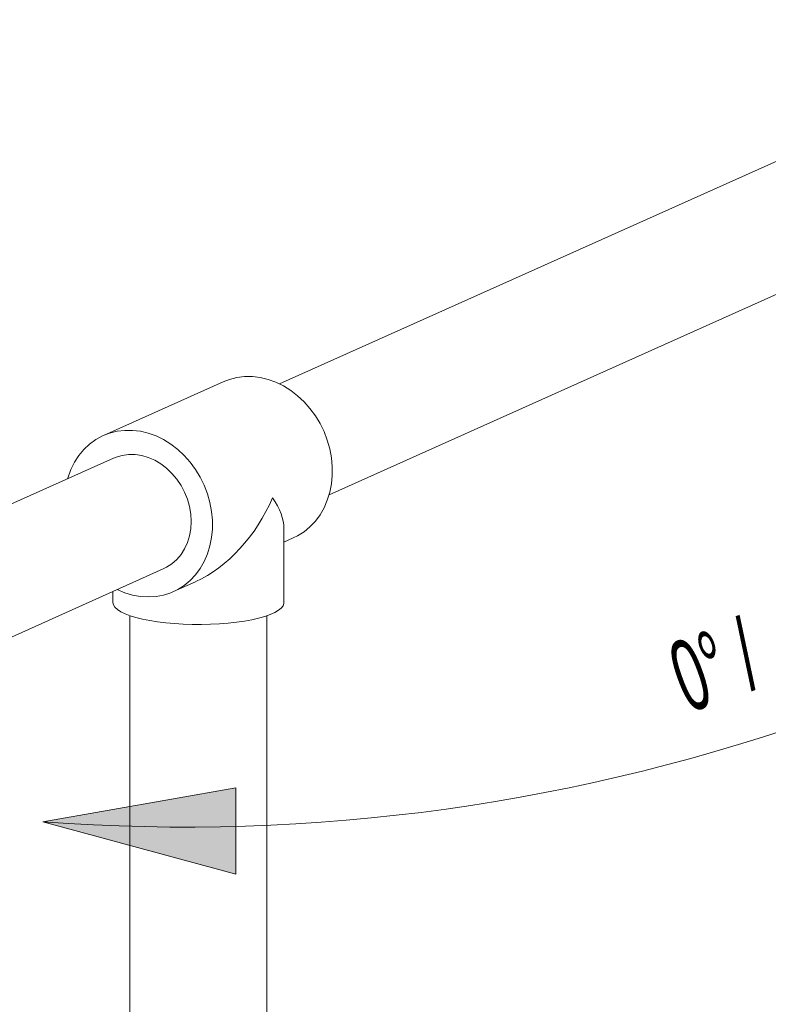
# Model space of a CAD drawing. Header units: millimetres. Extents: x 0 to 420, y 0 to 297.
# Tile 11 of 31: x 146 to 174, y 179 to 216. Entities that reach past the tile are written whole.
import ezdxf

# ---------------------------------------------------------------- set-up
doc = ezdxf.new("R2010")
doc.units = ezdxf.units.MM
doc.styles.add('SLDTEXTSTYLE2', font='TXT', dxfattribs={"width": 0.57})

msp = doc.modelspace()

# ---------------------------------------------------------------- hatches: boundary and pattern name
at = {"linetype": 'Continuous'}
msp.add_hatch(color=7, dxfattribs=at).paths.add_polyline_path([(154.411, 187.18), (154.411, 183.977), (147.253, 185.925)], flags=0)

# ---------------------------------------------------------------- linework, layer by layer
at = {"color": 7, "linetype": 'Continuous', "lineweight": 0}
for p, q in [((186.187, 215.701), (156.03, 202.181)), ((157.874, 198.067), (189.287, 212.15)), ((153.946, 202.256), (149.501, 200.264)), ((149.878, 199.424), (134.423, 192.495)), ((156.198, 194.069), (156.198, 196.83)), ((156.198, 196.307), (156.544, 196.462)), ((140.145, 190.12), (151.722, 195.31)), ((152.099, 194.469), (152.922, 194.838)), ((149.848, 194.469), (149.848, 194.069)), ((150.483, 193.576), (150.483, 122.306)), ((155.563, 122.306), (155.563, 193.576)), ((147.253, 185.925), (154.411, 187.18)), ((154.411, 187.18), (154.411, 183.977)), ((154.411, 183.977), (147.253, 185.925))]:
    msp.add_line(p, q, dxfattribs=at)
at = {"color": 7, "linetype": 'Continuous', "lineweight": 0, "flags": 128}
for points in [[(153.946, 202.256), (154.176, 202.345), (154.451, 202.414), (154.736, 202.449), (155.026, 202.449), (155.318, 202.414), (155.61, 202.344), (155.898, 202.241), (156.178, 202.105), (156.448, 201.938), (156.704, 201.741), (156.943, 201.518), (157.163, 201.27), (157.362, 201), (157.536, 200.712), (157.685, 200.409), (157.806, 200.093), (157.898, 199.77), (157.96, 199.441), (157.991, 199.112), (157.991, 198.786), (157.96, 198.466), (157.898, 198.156), (157.806, 197.86), (157.685, 197.581), (157.536, 197.322), (157.362, 197.086), (157.163, 196.875), (156.943, 196.693), (156.704, 196.542), (156.544, 196.462)], [(148.171, 198.659), (148.19, 198.72), (148.296, 199.008), (148.431, 199.278), (148.593, 199.525), (148.78, 199.749), (148.989, 199.945), (149.22, 200.112), (149.468, 200.248), (149.731, 200.352), (150.006, 200.421), (150.291, 200.456), (150.581, 200.456), (150.873, 200.421), (151.165, 200.352), (151.453, 200.248), (151.733, 200.112), (152.003, 199.945), (152.259, 199.749), (152.498, 199.525), (152.718, 199.277), (152.917, 199.008), (153.091, 198.72), (153.24, 198.416), (153.361, 198.101), (153.453, 197.777), (153.515, 197.449), (153.546, 197.12), (153.546, 196.793), (153.515, 196.473), (153.453, 196.163), (153.361, 195.867), (153.24, 195.588), (153.091, 195.329), (152.917, 195.093), (152.718, 194.883), (152.498, 194.701), (152.259, 194.549), (152.003, 194.429), (151.733, 194.342), (151.453, 194.29), (151.165, 194.272), (150.873, 194.29), (150.581, 194.342), (150.291, 194.429), (150.016, 194.545)], [(149.878, 199.424), (149.969, 199.461), (150.197, 199.528), (150.434, 199.56), (150.678, 199.558), (150.923, 199.521), (151.166, 199.451), (151.403, 199.347), (151.631, 199.213), (151.846, 199.049), (152.044, 198.858), (152.223, 198.645), (152.379, 198.411), (152.511, 198.16), (152.615, 197.897), (152.691, 197.626), (152.737, 197.35), (152.752, 197.075), (152.737, 196.804), (152.691, 196.543), (152.615, 196.294), (152.511, 196.062), (152.379, 195.851), (152.223, 195.663), (152.044, 195.503), (151.846, 195.372), (151.722, 195.31)], [(149.848, 194.069), (149.848, 194.062), (149.869, 193.975), (149.925, 193.889), (150.017, 193.804), (150.143, 193.723), (150.302, 193.646), (150.491, 193.574), (150.709, 193.507), (150.953, 193.446), (151.221, 193.393), (151.509, 193.347), (151.814, 193.31), (152.133, 193.281), (152.462, 193.261), (152.797, 193.25), (153.135, 193.248), (153.472, 193.256), (153.803, 193.273), (154.126, 193.299), (154.436, 193.334), (154.73, 193.377), (155.005, 193.428), (155.258, 193.486), (155.485, 193.551), (155.684, 193.621), (155.853, 193.697), (155.99, 193.777), (156.093, 193.86), (156.162, 193.946), (156.194, 194.033), (156.198, 194.069)]]:
    msp.add_lwpolyline(points, dxfattribs=at)
at = {"color": 7, "linetype": 'Continuous', "lineweight": 0}
msp.add_arc((152.518, 256.11), 70.382, 265.70981, 314.25812, dxfattribs=at)
for major_axis, ratio, start_param, end_param in [((2.28, 3.521), 0.62742, 3.911168, 4.990012), ((3.053, -1.977), 0.440061, 0.277623, 0.801221)]:
    msp.add_ellipse((153.023, 198.363), major_axis=major_axis, ratio=ratio, start_param=start_param, end_param=end_param, dxfattribs=at)

# ---------------------------------------------------------------- texts
at = {"color": 7, "linetype": 'Continuous', "lineweight": 0, "insert": (170.282, 192.434), "char_height": 2.6458, "attachment_point": 1, "rotation": 20, "style": 'SLDTEXTSTYLE2'}
msp.add_mtext('0° /  90°', dxfattribs=at)

doc.saveas('drawing.dxf')
